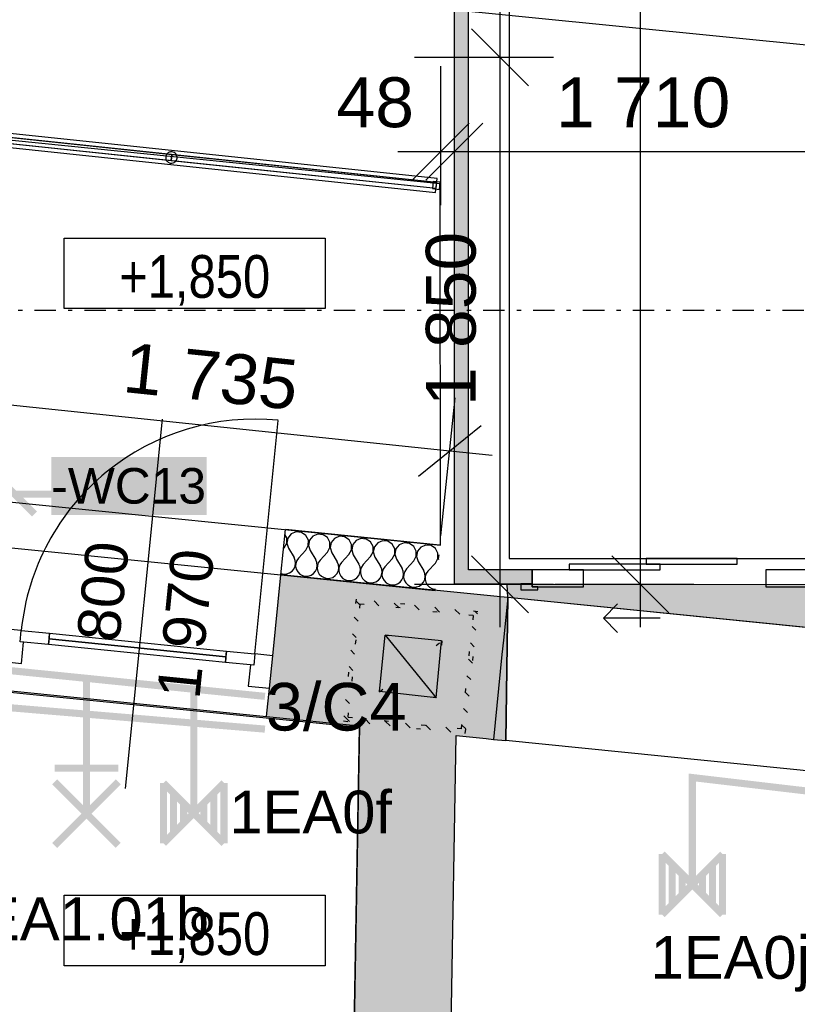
# Model space of a CAD drawing. Extents: x -12025 to 39812, y -30157 to 12.
# Tile 23 of 59: x 18014 to 20743, y -13546 to -10090. Entities that reach past the tile are written whole.
import ezdxf
from ezdxf.enums import TextEntityAlignment as Align

# ---------------------------------------------------------------- set-up
doc = ezdxf.new("R2010")
doc.units = 0
doc.header["$MEASUREMENT"] = 0
doc.linetypes.add('Tečkovaná L', pattern=[257.5, 15, -242.5])
doc.linetypes.add('Čerchovaná S', pattern=[175, 75, -42.5, 15, -42.5])
for name, color, linetype in [('0 (Pozadí)', 254, 'Continuous'), ('OÚ Dukovany nouzové osvětlení', 36, 'Continuous'), ('OÚ Dukovany půdorys kóty 2NP', 7, 'Continuous'), ('OÚ Dukovany půdorys podklad 2NP', 7, 'Continuous'), ('OÚ Dukovany světla', 132, 'Continuous'), ('Zakladni', 7, 'Continuous')]:
    doc.layers.add(name, color=color, linetype=linetype)
doc.styles.add('Arial', font='txt')
doc.styles.add('Arial Narrow', font='txt')
doc.styles.add('Arial_B', font='txt')

# ---------------------------------------------------------------- blocks, each defined once
blk = doc.blocks.new('(7)')
at = {"color": 0, "linetype": 'Continuous', "style": 'Arial'}
blk.add_text('3/C4', height=167.18, dxfattribs=at).set_placement((0, -85), align=Align.CENTER)
blk = doc.blocks.new('P_zarovvkove_svitidlo_nastenne (1)')
at = {"color": 0, "linetype": 'Continuous', "const_width": 25}
for points in [[(-1.6, 221.7), (-1.6, -1.6)], [(110, 157.6), (-113.3, 157.6)], [(110, 110), (-113.3, -113.3)], [(110, -113.3), (-113.3, 110)]]:
    blk.add_lwpolyline(points, dxfattribs=at)
at = {"color": 0, "linetype": 'Continuous', "style": 'Arial'}
blk.add_text('EA1.01b', height=150, dxfattribs=at).set_placement((-375, -446.1))
blk = doc.blocks.new('(37)')
at = {"color": 7, "linetype": 'Continuous', "const_width": 25}
for points in [[(-520, 0), (-395, -125)], [(-460, -55), (0, -55)]]:
    blk.add_lwpolyline(points, dxfattribs=at)
at = {"layer": '0 (Pozadí)', "linetype": 'Continuous'}
blk.add_solid([(-336.5, 75), (208.6, 75), (-336.5, -128.5), (208.6, -128.5)], dxfattribs=at)
at = {"color": 7, "linetype": 'Continuous', "style": 'Arial_B'}
blk.add_text('-WC13', height=125, dxfattribs=at).set_placement((-336.5, -88.5))
blk = doc.blocks.new('Svítidlo pro nouzové osvětlení (3)')
at = {"color": 0, "linetype": 'Continuous', "const_width": 25}
for points in [[(0, 212.5), (0, 0)], [(106.2, 106.2), (-106.2, -106.2)], [(106.2, -106.2), (-106.2, 106.2)], [(-106.2, 106.2), (-106.2, -106.2)], [(106.2, 106.2), (106.2, -106.2)], [(-70.8, 70.8), (-70.8, -70.8)], [(70.8, 70.8), (70.8, -70.8)], [(-35.4, 35.4), (-35.4, -35.4)], [(35.4, 35.4), (35.4, -35.4)]]:
    blk.add_lwpolyline(points, dxfattribs=at)
at = {"color": 0, "linetype": 'Continuous', "style": 'Arial'}
blk.add_text('1EA0f', height=150, dxfattribs=at).set_placement((125, -71.1))
blk = doc.blocks.new('Svítidlo pro nouzové osvětlení (12)')
at = {"color": 0, "linetype": 'Continuous', "const_width": 25}
for points in [[(0, 212.5), (0, 0)], [(106.2, 106.2), (-106.2, -106.2)], [(106.2, -106.2), (-106.2, 106.2)], [(-106.2, 106.2), (-106.2, -106.2)], [(106.2, 106.2), (106.2, -106.2)], [(-70.8, 70.8), (-70.8, -70.8)], [(70.8, 70.8), (70.8, -70.8)], [(-35.4, 35.4), (-35.4, -35.4)], [(35.4, 35.4), (35.4, -35.4)]]:
    blk.add_lwpolyline(points, dxfattribs=at)
at = {"color": 0, "linetype": 'Continuous', "style": 'Arial'}
blk.add_text('1EA0j', height=150, dxfattribs=at).set_placement((-146.6, -331.4))

msp = doc.modelspace()

# ---------------------------------------------------------------- hatches: boundary and pattern name
at = {"layer": 'OÚ Dukovany půdorys podklad 2NP', "linetype": 'Continuous'}
h = msp.add_hatch(dxfattribs=at)
h.set_pattern_fill('ZDIVO___KERAMICKÉ', color=252, style=0, pattern_type=2)
h.set_pattern_definition([(315, (0, 0), (31.8198, 31.8198), [])])
edge = h.paths.add_edge_path()
edge.add_spline(control_points=[(19150.4, -12551.4), (19150.4, -12551.4), (19578.1, -12595.6), (19578.1, -12595.6)], knot_values=[0, 0, 0, 0, 1, 1, 1, 1], degree=3, periodic=0)
edge.add_spline(control_points=[(19578.1, -12595.6), (19578.1, -12595.6), (19622.2, -12167.9), (19622.2, -12167.9)], knot_values=[0, 0, 0, 0, 1, 1, 1, 1], degree=3, periodic=0)
edge.add_spline(control_points=[(19622.2, -12167.9), (19622.2, -12167.9), (19194.5, -12123.7), (19194.5, -12123.7)], knot_values=[0, 0, 0, 0, 1, 1, 1, 1], degree=3, periodic=0)
edge.add_spline(control_points=[(19194.5, -12123.7), (19194.5, -12123.7), (19150.4, -12551.4), (19150.4, -12551.4)], knot_values=[0, 0, 0, 0, 1, 1, 1, 1], degree=3, periodic=0)
edge.add_spline(control_points=[(19150.4, -12551.4), (19150.4, -12551.4), (19151.9, -12536.5), (19151.9, -12536.5)], knot_values=[0, 0, 0, 0, 1, 1, 1, 1], degree=3, periodic=0)
edge.add_spline(control_points=[(19151.9, -12536.5), (19151.9, -12536.5), (19166.8, -12538.1), (19166.8, -12538.1)], knot_values=[0, 0, 0, 0, 1, 1, 1, 1], degree=3, periodic=0)
edge.add_spline(control_points=[(19166.8, -12538.1), (19166.8, -12538.1), (19207.9, -12140.2), (19207.9, -12140.2)], knot_values=[0, 0, 0, 0, 1, 1, 1, 1], degree=3, periodic=0)
edge.add_spline(control_points=[(19207.9, -12140.2), (19207.9, -12140.2), (19605.8, -12181.2), (19605.8, -12181.2)], knot_values=[0, 0, 0, 0, 1, 1, 1, 1], degree=3, periodic=0)
edge.add_spline(control_points=[(19605.8, -12181.2), (19605.8, -12181.2), (19564.7, -12579.1), (19564.7, -12579.1)], knot_values=[0, 0, 0, 0, 1, 1, 1, 1], degree=3, periodic=0)
edge.add_spline(control_points=[(19564.7, -12579.1), (19564.7, -12579.1), (19166.8, -12538.1), (19166.8, -12538.1)], knot_values=[0, 0, 0, 0, 1, 1, 1, 1], degree=3, periodic=0)
edge.add_spline(control_points=[(19166.8, -12538.1), (19166.8, -12538.1), (19151.9, -12536.5), (19151.9, -12536.5)], knot_values=[0, 0, 0, 0, 1, 1, 1, 1], degree=3, periodic=0)
edge.add_spline(control_points=[(19151.9, -12536.5), (19151.9, -12536.5), (19150.4, -12551.4), (19150.4, -12551.4)], knot_values=[0, 0, 0, 0, 1, 1, 1, 1], degree=3, periodic=0)
edge.add_spline(control_points=[(19150.4, -12551.4), (19150.4, -12551.4), (19150.4, -12551.4), (19150.4, -12551.4)], knot_values=[0, 0, 0, 0, 1, 1, 1, 1], degree=3, periodic=0)
h = msp.add_hatch(color=9, dxfattribs=at)
edge = h.paths.add_edge_path()
edge.add_spline(control_points=[(19166.8, -12538.1), (19166.8, -12538.1), (19564.7, -12579.1), (19564.7, -12579.1)], knot_values=[0, 0, 0, 0, 1, 1, 1, 1], degree=3, periodic=0)
edge.add_spline(control_points=[(19564.7, -12579.1), (19564.7, -12579.1), (19605.8, -12181.2), (19605.8, -12181.2)], knot_values=[0, 0, 0, 0, 1, 1, 1, 1], degree=3, periodic=0)
edge.add_spline(control_points=[(19605.8, -12181.2), (19605.8, -12181.2), (19207.9, -12140.2), (19207.9, -12140.2)], knot_values=[0, 0, 0, 0, 1, 1, 1, 1], degree=3, periodic=0)
edge.add_spline(control_points=[(19207.9, -12140.2), (19207.9, -12140.2), (19166.8, -12538.1), (19166.8, -12538.1)], knot_values=[0, 0, 0, 0, 1, 1, 1, 1], degree=3, periodic=0)
edge.add_spline(control_points=[(19166.8, -12538.1), (19166.8, -12538.1), (19166.8, -12448.9), (19166.8, -12448.9)], knot_values=[0, 0, 0, 0, 1, 1, 1, 1], degree=3, periodic=0)
edge.add_spline(control_points=[(19166.8, -12448.9), (19166.8, -12448.9), (19276.6, -12448.9), (19276.6, -12448.9)], knot_values=[0, 0, 0, 0, 1, 1, 1, 1], degree=3, periodic=0)
edge.add_spline(control_points=[(19276.6, -12448.9), (19276.6, -12448.9), (19297.1, -12249.9), (19297.1, -12249.9)], knot_values=[0, 0, 0, 0, 1, 1, 1, 1], degree=3, periodic=0)
edge.add_spline(control_points=[(19297.1, -12249.9), (19297.1, -12249.9), (19496, -12270.4), (19496, -12270.4)], knot_values=[0, 0, 0, 0, 1, 1, 1, 1], degree=3, periodic=0)
edge.add_spline(control_points=[(19496, -12270.4), (19496, -12270.4), (19475.5, -12469.4), (19475.5, -12469.4)], knot_values=[0, 0, 0, 0, 1, 1, 1, 1], degree=3, periodic=0)
edge.add_spline(control_points=[(19475.5, -12469.4), (19475.5, -12469.4), (19276.6, -12448.9), (19276.6, -12448.9)], knot_values=[0, 0, 0, 0, 1, 1, 1, 1], degree=3, periodic=0)
edge.add_spline(control_points=[(19276.6, -12448.9), (19276.6, -12448.9), (19166.8, -12448.9), (19166.8, -12448.9)], knot_values=[0, 0, 0, 0, 1, 1, 1, 1], degree=3, periodic=0)
edge.add_spline(control_points=[(19166.8, -12448.9), (19166.8, -12448.9), (19166.8, -12538.1), (19166.8, -12538.1)], knot_values=[0, 0, 0, 0, 1, 1, 1, 1], degree=3, periodic=0)
edge.add_spline(control_points=[(19166.8, -12538.1), (19166.8, -12538.1), (19166.8, -12538.1), (19166.8, -12538.1)], knot_values=[0, 0, 0, 0, 1, 1, 1, 1], degree=3, periodic=0)
h = msp.add_hatch(color=9, dxfattribs=at)
edge = h.paths.add_edge_path()
edge.add_spline(control_points=[(19166.8, -12538.1), (19166.8, -12538.1), (19564.7, -12579.1), (19564.7, -12579.1)], knot_values=[0, 0, 0, 0, 1, 1, 1, 1], degree=3, periodic=0)
edge.add_spline(control_points=[(19564.7, -12579.1), (19564.7, -12579.1), (19605.8, -12181.2), (19605.8, -12181.2)], knot_values=[0, 0, 0, 0, 1, 1, 1, 1], degree=3, periodic=0)
edge.add_spline(control_points=[(19605.8, -12181.2), (19605.8, -12181.2), (19207.9, -12140.2), (19207.9, -12140.2)], knot_values=[0, 0, 0, 0, 1, 1, 1, 1], degree=3, periodic=0)
edge.add_spline(control_points=[(19207.9, -12140.2), (19207.9, -12140.2), (19166.8, -12538.1), (19166.8, -12538.1)], knot_values=[0, 0, 0, 0, 1, 1, 1, 1], degree=3, periodic=0)
edge.add_spline(control_points=[(19166.8, -12538.1), (19166.8, -12538.1), (19166.8, -12448.9), (19166.8, -12448.9)], knot_values=[0, 0, 0, 0, 1, 1, 1, 1], degree=3, periodic=0)
edge.add_spline(control_points=[(19166.8, -12448.9), (19166.8, -12448.9), (19276.6, -12448.9), (19276.6, -12448.9)], knot_values=[0, 0, 0, 0, 1, 1, 1, 1], degree=3, periodic=0)
edge.add_spline(control_points=[(19276.6, -12448.9), (19276.6, -12448.9), (19297.1, -12249.9), (19297.1, -12249.9)], knot_values=[0, 0, 0, 0, 1, 1, 1, 1], degree=3, periodic=0)
edge.add_spline(control_points=[(19297.1, -12249.9), (19297.1, -12249.9), (19496, -12270.4), (19496, -12270.4)], knot_values=[0, 0, 0, 0, 1, 1, 1, 1], degree=3, periodic=0)
edge.add_spline(control_points=[(19496, -12270.4), (19496, -12270.4), (19475.5, -12469.4), (19475.5, -12469.4)], knot_values=[0, 0, 0, 0, 1, 1, 1, 1], degree=3, periodic=0)
edge.add_spline(control_points=[(19475.5, -12469.4), (19475.5, -12469.4), (19276.6, -12448.9), (19276.6, -12448.9)], knot_values=[0, 0, 0, 0, 1, 1, 1, 1], degree=3, periodic=0)
edge.add_spline(control_points=[(19276.6, -12448.9), (19276.6, -12448.9), (19166.8, -12448.9), (19166.8, -12448.9)], knot_values=[0, 0, 0, 0, 1, 1, 1, 1], degree=3, periodic=0)
edge.add_spline(control_points=[(19166.8, -12448.9), (19166.8, -12448.9), (19166.8, -12538.1), (19166.8, -12538.1)], knot_values=[0, 0, 0, 0, 1, 1, 1, 1], degree=3, periodic=0)
edge.add_spline(control_points=[(19166.8, -12538.1), (19166.8, -12538.1), (19166.8, -12538.1), (19166.8, -12538.1)], knot_values=[0, 0, 0, 0, 1, 1, 1, 1], degree=3, periodic=0)
msp.add_hatch(color=254, dxfattribs=at).paths.add_polyline_path([(19139.9, -16380.9), (19364.9, -16384.9), (19363.1, -16484.8), (19478.1, -16486.9), (19546.5, -12602.9), (19207, -12568.9)])

# ---------------------------------------------------------------- linework, layer by layer
at = {"layer": 'OÚ Dukovany nouzové osvětlení', "linetype": 'Continuous', "const_width": 25}
for points in [[(16662.5, -15875), (16750, -12250), (18625, -12440), (18625, -12662.5)], [(19412.5, -17125), (19412.5, -17625), (20250, -17625), (20250, -18037.5), (20250, -17625), (22125, -17625), (22125, -18162.5), (22125, -17625), (24625, -17625), (24625, -13250), (20375, -12750), (20375, -12912.5)]]:
    msp.add_lwpolyline(points, dxfattribs=at)
at = {"layer": 'OÚ Dukovany půdorys kóty 2NP', "color": 1, "linetype": 'Continuous'}
for p, q in [((19700.4, -10221.8), (19700.4, -2980.9)), ((20192.9, -12071.8), (20192.9, -8200.6)), ((21553.3, -10257.5), (16296.8, -9730.2)), ((19600.4, -10121.8), (19800.4, -10321.8)), ((19600.4, -10121.8), (19800.4, -10321.8)), ((19887.9, -10221.8), (19400.4, -10221.8)), ((19887.9, -10221.8), (19400.4, -10221.8)), ((19700.4, -12071.8), (19700.4, -10221.8)), ((19491.8, -10740.3), (19491.8, -10252.8)), ((19539.7, -10740.3), (19539.7, -10252.8)), ((19539.7, -10740.3), (19539.7, -10252.8)), ((19391.8, -10652.8), (19591.8, -10452.8)), ((19391.8, -10652.8), (19591.8, -10452.8)), ((19639.7, -10452.8), (19439.7, -10652.8)), ((19639.7, -10452.8), (19439.7, -10652.8)), ((19341.8, -10552.8), (19491.8, -10552.8)), ((19491.8, -10552.8), (19539.7, -10552.8)), ((19539.7, -10552.8), (21250, -10552.8)), ((17798, -11422.1), (19523.5, -11603)), ((19492.2, -11901.3), (19543, -11416.5)), ((18514.5, -11491.6), (18384.5, -12787.9)), ((19413.6, -11692), (19633.4, -11513.9)), ((19523.5, -11603), (19672.7, -11618.6)), ((19600.4, -11971.8), (19800.4, -12171.8)), ((20092.9, -11971.8), (20292.9, -12171.8)), ((19887.9, -12071.8), (19400.4, -12071.8)), ((19700.4, -12221.8), (19700.4, -12071.8)), ((20380.4, -12071.8), (19892.9, -12071.8)), ((20192.9, -12221.8), (20192.9, -12071.8))]:
    msp.add_line(p, q, dxfattribs=at)
msp.add_lwpolyline([(18169.9, -10856.6), (19086.7, -10856.6), (19086.7, -11103.6), (18169.9, -11103.6)], close=True, dxfattribs=at)
at = {"layer": 'OÚ Dukovany půdorys kóty 2NP', "color": 154, "linetype": 'Continuous'}
msp.add_lwpolyline([(18169.9, -13163.4), (19086.7, -13163.4), (19086.7, -13410.5), (18169.9, -13410.5)], close=True, dxfattribs=at)
at = {"layer": 'OÚ Dukovany půdorys podklad 2NP', "color": 1, "linetype": 'Continuous'}
for p, q in [((19539, -9940.5), (19539, -12070.5)), ((19589, -12020.5), (19589, -9990.5)), ((19477.7, -10661.5), (17895.2, -10494.7)), ((18547.7, -10563.5), (17895.2, -10494.7)), ((19479.3, -10646.6), (17896.8, -10479.8)), ((19479.3, -10646.6), (17896.8, -10479.8)), ((19479.3, -10646.6), (17896.8, -10479.8)), ((17891.6, -10529.5), (19474.1, -10696.3)), ((17891.6, -10529.5), (19474.1, -10696.3)), ((17891.6, -10529.5), (19474.1, -10696.3)), ((17893.1, -10514.6), (19475.7, -10681.4)), ((17893.1, -10514.6), (18545.6, -10583.4)), ((19477.7, -10661.5), (18547.7, -10563.5)), ((18545.6, -10583.4), (19475.7, -10681.4)), ((19474.1, -10696.3), (19479.3, -10646.6)), ((19474.1, -10696.3), (19479.3, -10646.6)), ((19474.1, -10696.3), (19479.3, -10646.6)), ((19475.7, -10681.4), (19477.7, -10661.5)), ((19475.7, -10681.4), (19477.7, -10661.5)), ((18839.6, -12315.9), (18921.9, -11496.1)), ((18930.8, -12038.3), (18946.9, -11879.1)), ((18930.8, -12038.3), (18946.9, -11879.1)), ((19488.8, -11933.8), (18946.9, -11879.1)), ((17985.5, -11943.8), (18930.8, -12038.6)), ((19812.6, -12020.5), (19589, -12020.5)), ((19812.6, -12070.5), (19812.6, -12020.5)), ((18902.3, -12322.2), (18930.8, -12038.6)), ((18930.8, -12038.3), (19472.7, -12093)), ((19539, -12070.5), (19812.6, -12070.5)), ((19726.9, -12118.5), (19720.5, -12620.4)), ((19720.5, -12620.4), (19726.9, -12118.5)), ((20949.8, -12241.2), (19726.9, -12118.5)), ((20062.6, -12190.5), (20112.6, -12140.5)), ((20262.6, -12190.5), (20062.6, -12190.5)), ((20062.6, -12190.5), (20112.6, -12240.5)), ((18019.8, -12233.7), (17957.1, -12227.4)), ((18015.8, -12273.5), (18019.8, -12233.7)), ((18015.8, -12273.5), (18019.8, -12233.7)), ((18019.8, -12233.7), (18119.3, -12243.7)), ((18119.3, -12243.7), (18115.3, -12283.5)), ((18117.3, -12263.6), (18738.1, -12325.9)), ((18027.7, -12274.7), (18015.8, -12273.5)), ((18115.3, -12283.5), (18015.8, -12273.5)), ((18020.2, -12349.3), (18027.7, -12274.7)), ((18736.2, -12345.8), (18740.1, -12306)), ((18740.1, -12306), (18839.6, -12315.9)), ((18839.6, -12315.9), (18835.7, -12355.7)), ((18839.6, -12315.9), (18835.7, -12355.7)), ((18902.3, -12322.2), (18839.6, -12315.9)), ((18890.9, -12436.6), (18902.3, -12322.2)), ((18890.9, -12436.6), (18902.3, -12322.2)), ((18890.9, -12436.6), (18902.3, -12322.2)), ((17945.6, -12341.8), (18020.2, -12349.3)), ((18835.7, -12355.7), (18736.2, -12345.8)), ((18823.7, -12354.5), (18816.2, -12429.2)), ((18835.7, -12355.7), (18823.7, -12354.5)), ((17935.6, -12441.3), (18880.9, -12536.2)), ((18816.2, -12429.2), (18890.9, -12436.6)), ((18880.9, -12536.2), (18890.9, -12436.6)), ((19677, -12616), (19720.5, -12620.4)), ((20899.9, -12738.7), (19720.5, -12620.4))]:
    msp.add_line(p, q, dxfattribs=at)
at = {"layer": 'OÚ Dukovany půdorys podklad 2NP', "color": 154, "linetype": 'Čerchovaná S'}
msp.add_line((5291.2, -11108.8), (22769.7, -11108.8), dxfattribs=at)
at = {"layer": 'OÚ Dukovany půdorys podklad 2NP', "color": 21, "linetype": 'Continuous'}
for p, q in [((18984.6, -11887.9), (18967.5, -11895)), ((19003.1, -11889.8), (18984.6, -11887.9)), ((19018.5, -11900.2), (19003.1, -11889.8)), ((18951.3, -11908.9), (18945.1, -11897)), ((18951.2, -11927.5), (18951.3, -11908.9)), ((18955.7, -11909.4), (18952.1, -11927.6)), ((18967.5, -11895), (18955.7, -11909.4)), ((19027.2, -11916.6), (19018.5, -11900.2)), ((19027, -11935.1), (19027.2, -11916.6)), ((19031.5, -11917), (19027.9, -11935.2)), ((19043.3, -11902.7), (19031.5, -11917)), ((19060.4, -11895.6), (19043.3, -11902.7)), ((19078.9, -11897.5), (19060.4, -11895.6)), ((19094.3, -11907.8), (19078.9, -11897.5)), ((19103, -11924.2), (19094.3, -11907.8)), ((19102.8, -11942.8), (19103, -11924.2)), ((19107.3, -11924.7), (19103.7, -11942.9)), ((19119.1, -11910.3), (19107.3, -11924.7)), ((19136.2, -11903.2), (19119.1, -11910.3)), ((19154.7, -11905.1), (19136.2, -11903.2)), ((19170.1, -11915.5), (19154.7, -11905.1)), ((19178.8, -11931.9), (19170.1, -11915.5)), ((19194.9, -11918), (19183.1, -11932.3)), ((19212, -11910.9), (19194.9, -11918)), ((19230.5, -11912.8), (19212, -11910.9)), ((19245.9, -11923.1), (19230.5, -11912.8)), ((19254.6, -11939.5), (19245.9, -11923.1)), ((19287.9, -11918.5), (19270.7, -11925.6)), ((19306.3, -11920.4), (19287.9, -11918.5)), ((19321.7, -11930.8), (19306.3, -11920.4)), ((18942.4, -11943.8), (18940.1, -11946.3)), ((18942.4, -11943.8), (18951.2, -11927.5)), ((18952.1, -11927.6), (18957.5, -11945.3)), ((18957.5, -11945.3), (18977.2, -11977.9)), ((19018.2, -11951.4), (18992.4, -11979.5)), ((19018.2, -11951.4), (19027, -11935.1)), ((19027.9, -11935.2), (19033.3, -11953)), ((19033.3, -11953), (19053, -11985.6)), ((19094, -11959.1), (19068.2, -11987.1)), ((19094, -11959.1), (19102.8, -11942.8)), ((19103.7, -11942.9), (19109.1, -11960.6)), ((19169.8, -11966.7), (19178.7, -11950.4)), ((19178.7, -11950.4), (19178.8, -11931.9)), ((19183.1, -11932.3), (19179.5, -11950.5)), ((19179.5, -11950.5), (19184.9, -11968.3)), ((19245.6, -11974.4), (19254.5, -11958.1)), ((19254.5, -11958.1), (19254.6, -11939.5)), ((19258.9, -11940), (19255.3, -11958.2)), ((19255.3, -11958.2), (19260.8, -11975.9)), ((19270.7, -11925.6), (19258.9, -11940)), ((19330.4, -11947.2), (19321.7, -11930.8)), ((19330.3, -11965.7), (19330.4, -11947.2)), ((19334.7, -11947.6), (19331.1, -11965.8)), ((19346.5, -11933.3), (19334.7, -11947.6)), ((19363.7, -11926.2), (19346.5, -11933.3)), ((19382.1, -11928.1), (19363.7, -11926.2)), ((19397.5, -11938.4), (19382.1, -11928.1)), ((19406.2, -11954.8), (19397.5, -11938.4)), ((19406.1, -11973.4), (19406.2, -11954.8)), ((19410.5, -11955.3), (19406.9, -11973.5)), ((19422.3, -11940.9), (19410.5, -11955.3)), ((19439.5, -11933.8), (19422.3, -11940.9)), ((19457.9, -11935.7), (19439.5, -11933.8)), ((19473.3, -11946.1), (19457.9, -11935.7)), ((19482, -11962.5), (19473.3, -11946.1)), ((18981.4, -11987.6), (18977.2, -11977.9)), ((18982.7, -11998), (18981.4, -11987.6)), ((18986.4, -11988.1), (18983, -11998.1)), ((18992.4, -11979.5), (18986.4, -11988.1)), ((19057.2, -11995.2), (19053, -11985.6)), ((19068.2, -11987.1), (19062.2, -11995.8)), ((19109.1, -11960.6), (19128.8, -11993.2)), ((19133, -12002.9), (19128.8, -11993.2)), ((19169.8, -11966.7), (19144, -11994.8)), ((19184.9, -11968.3), (19204.6, -12000.9)), ((19245.6, -11974.4), (19219.8, -12002.4)), ((19260.8, -11975.9), (19280.4, -12008.5)), ((19321.4, -11982), (19295.6, -12010.1)), ((19321.4, -11982), (19330.3, -11965.7)), ((19331.1, -11965.8), (19336.6, -11983.6)), ((19336.6, -11983.6), (19356.2, -12016.2)), ((19397.2, -11989.7), (19371.4, -12017.7)), ((19397.2, -11989.7), (19406.1, -11973.4)), ((19406.9, -11973.5), (19412.4, -11991.2)), ((19412.4, -11991.2), (19432, -12023.8)), ((19473, -11997.3), (19481.9, -11981)), ((19481.9, -11981), (19482, -11962.5)), ((19485.4, -11967.8), (19482.7, -11981.1)), ((19482.7, -11981.1), (19483.7, -11984.3)), ((18961.3, -12031.9), (18970, -12026)), ((18970, -12026), (18976.8, -12018)), ((18976.8, -12018), (18981.1, -12008.4)), ((18981.1, -12008.4), (18982.7, -11998)), ((18983, -11998.1), (18982.4, -12008.5)), ((18982.4, -12008.5), (18984.8, -12018.8)), ((18984.8, -12018.8), (18989.8, -12028)), ((18989.8, -12028), (18997.2, -12035.5)), ((19045.8, -12033.7), (19052.6, -12025.6)), ((19052.6, -12025.6), (19056.9, -12016.1)), ((19056.9, -12016.1), (19058.5, -12005.7)), ((19058.5, -12005.7), (19057.2, -11995.2)), ((19058.8, -12005.7), (19058.3, -12016.2)), ((19058.3, -12016.2), (19060.6, -12026.4)), ((19062.2, -11995.8), (19058.8, -12005.7)), ((19060.6, -12026.4), (19065.6, -12035.7)), ((19128.4, -12033.3), (19132.7, -12023.7)), ((19132.7, -12023.7), (19134.3, -12013.3)), ((19134.3, -12013.3), (19133, -12002.9)), ((19134.6, -12013.3), (19134.1, -12023.8)), ((19134.1, -12023.8), (19136.4, -12034.1)), ((19138, -12003.4), (19134.6, -12013.3)), ((19144, -11994.8), (19138, -12003.4)), ((19208.8, -12010.5), (19204.6, -12000.9)), ((19208.5, -12031.4), (19210.1, -12021)), ((19210.1, -12021), (19208.8, -12010.5)), ((19210.4, -12021), (19209.9, -12031.5)), ((19213.8, -12011.1), (19210.4, -12021)), ((19219.8, -12002.4), (19213.8, -12011.1)), ((19284.6, -12018.2), (19280.4, -12008.5)), ((19285.9, -12028.6), (19284.6, -12018.2)), ((19289.6, -12018.7), (19286.2, -12028.6)), ((19295.6, -12010.1), (19289.6, -12018.7)), ((19360.4, -12025.8), (19356.2, -12016.2)), ((19361.7, -12036.3), (19360.4, -12025.8)), ((19365.4, -12026.4), (19362, -12036.3)), ((19371.4, -12017.7), (19365.4, -12026.4)), ((19436.2, -12033.5), (19432, -12023.8)), ((19447.2, -12025.4), (19441.2, -12034)), ((19473, -11997.3), (19447.2, -12025.4)), ((18931.3, -12033.2), (18940.8, -12035.5)), ((18940.8, -12035.5), (18951.3, -12035.1)), ((18951.3, -12035.1), (18961.3, -12031.9)), ((18997.2, -12035.5), (19006.4, -12040.7)), ((19006.4, -12040.7), (19016.6, -12043.2)), ((19016.6, -12043.2), (19027.1, -12042.8)), ((19027.1, -12042.8), (19037.1, -12039.5)), ((19037.1, -12039.5), (19045.8, -12033.7)), ((19065.6, -12035.7), (19073, -12043.1)), ((19073, -12043.1), (19082.2, -12048.3)), ((19082.2, -12048.3), (19092.4, -12050.8)), ((19092.4, -12050.8), (19102.9, -12050.4)), ((19102.9, -12050.4), (19112.9, -12047.2)), ((19112.9, -12047.2), (19121.6, -12041.3)), ((19121.6, -12041.3), (19128.4, -12033.3)), ((19136.4, -12034.1), (19141.5, -12043.3)), ((19141.5, -12043.3), (19148.8, -12050.8)), ((19148.8, -12050.8), (19158, -12056)), ((19158, -12056), (19168.2, -12058.5)), ((19168.2, -12058.5), (19178.7, -12058.1)), ((19178.7, -12058.1), (19188.7, -12054.8)), ((19188.7, -12054.8), (19197.4, -12049)), ((19197.4, -12049), (19204.2, -12040.9)), ((19204.2, -12040.9), (19208.5, -12031.4)), ((19209.9, -12031.5), (19212.2, -12041.7)), ((19212.2, -12041.7), (19217.3, -12051)), ((19217.3, -12051), (19224.6, -12058.4)), ((19224.6, -12058.4), (19233.8, -12063.6)), ((19254.5, -12065.7), (19264.5, -12062.5)), ((19264.5, -12062.5), (19273.2, -12056.6)), ((19273.2, -12056.6), (19280, -12048.6)), ((19280, -12048.6), (19284.4, -12039)), ((19284.4, -12039), (19285.9, -12028.6)), ((19286.2, -12028.6), (19285.7, -12039.1)), ((19285.7, -12039.1), (19288, -12049.4)), ((19288, -12049.4), (19293.1, -12058.6)), ((19293.1, -12058.6), (19300.4, -12066.1)), ((19349, -12064.3), (19355.8, -12056.2)), ((19355.8, -12056.2), (19360.2, -12046.7)), ((19360.2, -12046.7), (19361.7, -12036.3)), ((19362, -12036.3), (19361.5, -12046.8)), ((19361.5, -12046.8), (19363.8, -12057)), ((19363.8, -12057), (19368.9, -12066.3)), ((19431.6, -12063.9), (19436, -12054.3)), ((19436, -12054.3), (19437.5, -12043.9)), ((19437.5, -12043.9), (19436.2, -12033.5)), ((19437.8, -12043.9), (19437.3, -12054.4)), ((19437.3, -12054.4), (19439.6, -12064.7)), ((19441.2, -12034), (19437.8, -12043.9)), ((19233.8, -12063.6), (19244, -12066.1)), ((19244, -12066.1), (19254.5, -12065.7)), ((19300.4, -12066.1), (19309.6, -12071.3)), ((19309.6, -12071.3), (19319.8, -12073.8)), ((19319.8, -12073.8), (19330.3, -12073.4)), ((19330.3, -12073.4), (19340.3, -12070.1)), ((19340.3, -12070.1), (19349, -12064.3)), ((19368.9, -12066.3), (19376.3, -12073.7)), ((19376.3, -12073.7), (19385.4, -12078.9)), ((19385.4, -12078.9), (19395.6, -12081.4)), ((19395.6, -12081.4), (19406.1, -12081)), ((19406.1, -12081), (19416.1, -12077.8)), ((19416.1, -12077.8), (19424.8, -12071.9)), ((19424.8, -12071.9), (19431.6, -12063.9)), ((19439.6, -12064.7), (19444.7, -12073.9)), ((19444.7, -12073.9), (19452.1, -12081.4)), ((19452.1, -12081.4), (19461.2, -12086.6)), ((19461.2, -12086.6), (19471.4, -12089.1)), ((19471.4, -12089.1), (19473.1, -12089))]:
    msp.add_line(p, q, dxfattribs=at)
at = {"layer": 'OÚ Dukovany půdorys podklad 2NP', "color": 7, "linetype": 'Continuous'}
for p, q in [((18902.3, -12322.2), (18930.8, -12038.6)), ((19701.8, -12116), (18930.8, -12038.6)), ((19726.9, -12118.5), (19701.8, -12116)), ((19726.9, -12118.5), (19711.9, -12267.8)), ((19711.9, -12267.8), (19706.9, -12317.5)), ((18890.9, -12436.6), (18902.3, -12322.2)), ((19706.9, -12317.5), (19677, -12616)), ((18880.9, -12536.2), (18890.9, -12436.6)), ((18880.9, -12536.2), (19207, -12568.9)), ((19207, -12568.9), (19139.9, -16380.9)), ((19478.1, -16486.9), (19546.5, -12602.9)), ((19546.5, -12602.9), (19651.9, -12613.5)), ((19651.9, -12613.5), (19677, -12616))]:
    msp.add_line(p, q, dxfattribs=at)
at = {"layer": 'OÚ Dukovany půdorys podklad 2NP', "color": 254, "linetype": 'Tečkovaná L'}
for p, q in [((19297.1, -12249.9), (19475.5, -12469.4)), ((19297.1, -12249.9), (19475.5, -12469.4)), ((19276.6, -12448.9), (19496, -12270.4)), ((19276.6, -12448.9), (19496, -12270.4))]:
    msp.add_line(p, q, dxfattribs=at)
at = {"layer": 'OÚ Dukovany půdorys podklad 2NP', "color": 1, "linetype": 'Continuous'}
for points in [[(19732.6, -11980.5), (20892.6, -11980.5), (20892.6, -10030.5), (19732.6, -10030.5)], [(17767.1, -11761), (19491.6, -11934), (19490, -10666.1), (17894.2, -10504.7)], [(17895.2, -10494.7), (17893.1, -10514.6), (18545.6, -10583.4), (18547.7, -10563.5)], [(17895.2, -10494.7), (17893.1, -10514.6), (18545.6, -10583.4), (18547.7, -10563.5)], [(17895.2, -10494.7), (17893.1, -10514.6), (18545.6, -10583.4), (18547.7, -10563.5)], [(18547.7, -10563.5), (18545.6, -10583.4), (19475.7, -10681.4), (19477.7, -10661.5)], [(18547.7, -10563.5), (18545.6, -10583.4), (19475.7, -10681.4), (19477.7, -10661.5)], [(18547.7, -10563.5), (18545.6, -10583.4), (19475.7, -10681.4), (19477.7, -10661.5)], [(19465.6, -10657.7), (19463, -10682.6), (19487.8, -10685.2), (19490.4, -10660.4)], [(20212.6, -12000.5), (20532.6, -12000.5), (20532.6, -11980.5), (20212.6, -11980.5)], [(19812.6, -12020.5), (19812.6, -12080.5), (19992.6, -12080.5), (19992.6, -12020.5)], [(19942.6, -12020.5), (20262.6, -12020.5), (20262.6, -12000.5), (19942.6, -12000.5)], [(20812.6, -12020.5), (20632.6, -12020.5), (20632.6, -12080.5), (20812.6, -12080.5)], [(20899.9, -12070.9), (20899.9, -12236.2), (19726.9, -12118.5), (19725.5, -12071.8)], [(19812.6, -12080.5), (19812.6, -12070.5), (19772.6, -12070.5), (19772.6, -12090.5), (19832.6, -12090.5), (19832.6, -12080.5)], [(18117.3, -12263.6), (18738.1, -12325.9), (18736.2, -12345.8), (18115.3, -12283.5)], [(18119.3, -12243.7), (18740.1, -12306), (18738.1, -12325.9), (18117.3, -12263.6)]]:
    msp.add_lwpolyline(points, close=True, dxfattribs=at)
at = {"layer": 'OÚ Dukovany půdorys podklad 2NP', "color": 1, "linetype": 'Continuous', "flags": 128}
for points in [[(18530.4, -10561.7), (18529, -10564), (18527.9, -10566.4), (18527.1, -10568.8), (18526.7, -10571.3), (18526.6, -10573.9), (18526.8, -10576.5), (18527.4, -10579), (18528.3, -10581.6), (18528.3, -10581.6)], [(18548.7, -10553.6), (18546, -10553.4), (18543.4, -10553.7), (18540.9, -10554.2), (18538.5, -10555.1), (18536.2, -10556.3), (18534.1, -10557.8), (18532.2, -10559.6), (18530.4, -10561.7), (18530.4, -10561.7)], [(18528.3, -10581.6), (18529.6, -10584), (18531.1, -10586.1), (18532.9, -10588), (18534.8, -10589.7), (18537, -10591), (18539.3, -10592.1), (18541.9, -10592.9), (18544.5, -10593.3), (18544.5, -10593.3)]]:
    msp.add_lwpolyline(points, dxfattribs=at)
at = {"layer": 'OÚ Dukovany půdorys podklad 2NP', "color": 1, "linetype": 'Continuous'}
for points in [[(18544.5, -10593.3, 0.414214), (18566.5, -10575.5)], [(18566.5, -10575.5, 0.414214), (18548.7, -10553.6)]]:
    msp.add_lwpolyline(points, format="xyb", dxfattribs=at)
at = {"layer": 'OÚ Dukovany půdorys podklad 2NP', "color": 254, "linetype": 'Tečkovaná L'}
for points in [[(19150.4, -12551.4), (19578.1, -12595.6), (19622.2, -12167.9), (19194.5, -12123.7)], [(19166.8, -12538.1), (19564.7, -12579.1), (19605.8, -12181.2), (19207.9, -12140.2)], [(19166.8, -12538.1), (19564.7, -12579.1), (19605.8, -12181.2), (19207.9, -12140.2)], [(19166.8, -12538.1), (19207.9, -12140.2), (19605.8, -12181.2), (19564.7, -12579.1)], [(19276.6, -12448.9), (19297.1, -12249.9), (19496, -12270.4), (19475.5, -12469.4)], [(19276.6, -12448.9), (19297.1, -12249.9), (19496, -12270.4), (19475.5, -12469.4)]]:
    msp.add_lwpolyline(points, close=True, dxfattribs=at)
at = {"layer": 'OÚ Dukovany půdorys podklad 2NP', "color": 8, "linetype": 'Continuous'}
for points in [[(19476.2, -12469.7), (19277.4, -12447.4), (19297.2, -12250)], [(19476.2, -12469.7), (19494.5, -12270.6), (19297.2, -12250)]]:
    msp.add_lwpolyline(points, close=True, dxfattribs=at)
at = {"layer": 'OÚ Dukovany půdorys podklad 2NP', "color": 251, "linetype": 'Continuous'}
msp.add_lwpolyline([(16786.9, -13712.9), (19186.1, -13758), (19206.9, -12574.3), (16811.2, -12333.9)], close=True, dxfattribs=at)
at = {"layer": 'OÚ Dukovany půdorys podklad 2NP', "color": 1, "linetype": 'Continuous'}
msp.add_arc((18839.6, -12315.9), 824, 84.2718, 174.2718, dxfattribs=at)
at = {"layer": 'OÚ Dukovany půdorys podklad 2NP', "color": 19, "linetype": 'Continuous'}
for points in [[(19539, -12070.5), (19589, -12020.5), (19539, -9940.5), (19589, -9990.5)], [(19539, -12070.5), (19812.6, -12070.5), (19589, -12020.5), (19812.6, -12020.5)]]:
    msp.add_solid(points, dxfattribs=at)
at = {"layer": 'OÚ Dukovany půdorys podklad 2NP', "color": 254, "linetype": 'Continuous'}
for points in [[(18880.9, -12536.2), (19651.9, -12613.5), (18930.8, -12038.6), (19701.8, -12116)], [(19701.8, -12116), (19651.9, -12613.5), (19726.9, -12118.5), (19677, -12616)]]:
    msp.add_solid(points, dxfattribs=at)
at = {"layer": 'OÚ Dukovany půdorys podklad 2NP', "color": 27, "linetype": 'Continuous'}
msp.add_solid([(20899.9, -12070.9), (20899.9, -12236.2), (19725.5, -12071.8), (19726.9, -12118.5)], dxfattribs=at)
at = {"layer": 'OÚ Dukovany půdorys podklad 2NP', "color": 9, "linetype": 'Continuous'}
msp.add_solid([(19726.9, -12118.5), (19677, -12616), (19720.5, -12620.4)], dxfattribs=at)
at = {"layer": 'OÚ Dukovany světla', "linetype": 'Continuous', "const_width": 25}
for points in [[(17028.3, -14751.6), (16875, -14750), (16875, -12262.7), (18875, -12465)], [(18248.4, -12653.3), (18248.4, -12397.6)], [(17384.4, -12455), (18875, -12580)]]:
    msp.add_lwpolyline(points, dxfattribs=at)

# ---------------------------------------------------------------- block references
at = {"layer": 'OÚ Dukovany nouzové osvětlení', "linetype": 'Continuous'}
for name, p in [('Svítidlo pro nouzové osvětlení (3)', (18625, -12875)), ('Svítidlo pro nouzové osvětlení (12)', (20375, -13125))]:
    msp.add_blockref(name, p, dxfattribs=at)
at = {"layer": 'OÚ Dukovany světla', "linetype": 'Continuous'}
for name, p in [('(7)', (19125, -12500)), ('P_zarovvkove_svitidlo_nastenne (1)', (18250, -12875))]:
    msp.add_blockref(name, p, dxfattribs=at)
at = {"layer": 'Zakladni', "color": 7, "linetype": 'Continuous'}
msp.add_blockref('(37)', (18461.5, -11700), dxfattribs=at)

# ---------------------------------------------------------------- texts
at = {"layer": 'OÚ Dukovany půdorys kóty 2NP', "color": 1, "linetype": 'Continuous', "style": 'Arial'}
for s, p in [('48', (19126.1, -10467)), ('1\xa0710', (19896.4, -10467))]:
    msp.add_text(s, height=175, dxfattribs=at).set_placement(p)
for s, rotation, p in [('1\xa0850', 90, (19614.6, -11446)), ('1\xa0735', 354.0173, (18372.1, -11396))]:
    msp.add_text(s, height=175, rotation=rotation, dxfattribs=at).set_placement(p)
at = {"layer": 'OÚ Dukovany půdorys kóty 2NP', "color": 1, "linetype": 'Continuous', "style": 'Arial Narrow'}
msp.add_text('+1,850', height=150, dxfattribs=at).set_placement((18628.3, -11066), align=Align.CENTER)
at = {"layer": 'OÚ Dukovany půdorys kóty 2NP', "color": 7, "linetype": 'Continuous', "style": 'Arial'}
for s, p in [('800', (18363.2, -12277.8)), ('1\xa0970', (18644.6, -12478.4))]:
    msp.add_text(s, height=150, rotation=84.2718, dxfattribs=at).set_placement(p)
at = {"layer": 'OÚ Dukovany půdorys kóty 2NP', "color": 154, "linetype": 'Continuous', "style": 'Arial Narrow'}
msp.add_text('+1,850', height=150, dxfattribs=at).set_placement((18628.3, -13372.9), align=Align.CENTER)

doc.saveas('drawing.dxf')
